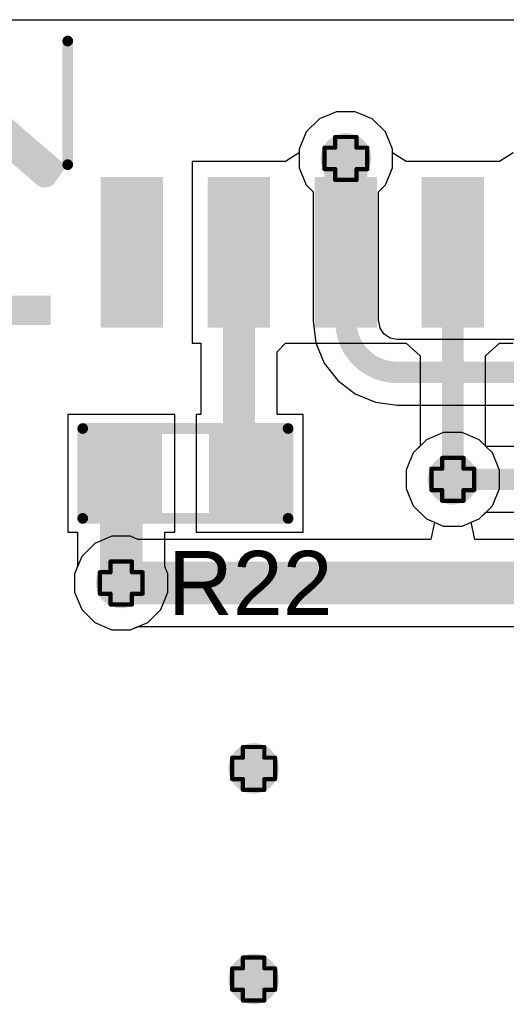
# Model space of a CAD drawing. Header units: inches. Extents: x -0.1 to 10.2, y 0 to 6.5.
# Tile 29 of 95: x 0.717 to 0.945, y 2.37 to 2.83. Entities that reach past the tile are written whole.
import ezdxf

# ---------------------------------------------------------------- set-up
doc = ezdxf.new("R2010")
doc.units = ezdxf.units.IN
doc.header["$MEASUREMENT"] = 0
for name, color, linetype in [('Bottom Layer', 5, 'Continuous'), ('Bottom Overlay', 54, 'Continuous'), ('Drill Drawing', 1, 'Continuous'), ('Top Layer', 1, 'Continuous'), ('Top Overlay', 2, 'Continuous'), ('Top Paste', 8, 'Continuous'), ('Top Solder', 216, 'Continuous'), ('Via Holes', 16, 'Continuous')]:
    doc.layers.add(name, color=color, linetype=linetype)
doc.styles.add('Arial', font='txt', dxfattribs={"height": 0.2})
doc.styles.add('Calibri_Bold', font='txt', dxfattribs={"height": 0.2})

# ---------------------------------------------------------------- blocks, each defined once
blk = doc.blocks.new('SOIC_16_300____14')
at = {"layer": 'Top Layer'}
for points in [[(-0.22441, 0.18681), (-0.15945, 0.18681), (-0.15945, 0.16319), (-0.22441, 0.16319)], [(0.15945, 0.18681), (0.22441, 0.18681), (0.22441, 0.16319), (0.15945, 0.16319)], [(-0.22441, 0.13681), (-0.15945, 0.13681), (-0.15945, 0.11319), (-0.22441, 0.11319)], [(0.15945, 0.13681), (0.22441, 0.13681), (0.22441, 0.11319), (0.15945, 0.11319)], [(-0.22441, 0.08681), (-0.15945, 0.08681), (-0.15945, 0.06319), (-0.22441, 0.06319)], [(0.15945, 0.08681), (0.22441, 0.08681), (0.22441, 0.06319), (0.15945, 0.06319)], [(-0.22441, 0.03681), (-0.15945, 0.03681), (-0.15945, 0.01319), (-0.22441, 0.01319)], [(0.15945, 0.03681), (0.22441, 0.03681), (0.22441, 0.01319), (0.15945, 0.01319)], [(-0.22441, -0.01319), (-0.15945, -0.01319), (-0.15945, -0.03681), (-0.22441, -0.03681)], [(0.15945, -0.01319), (0.22441, -0.01319), (0.22441, -0.03681), (0.15945, -0.03681)], [(-0.22441, -0.06319), (-0.15945, -0.06319), (-0.15945, -0.08681), (-0.22441, -0.08681)], [(0.15945, -0.06319), (0.22441, -0.06319), (0.22441, -0.08681), (0.15945, -0.08681)], [(-0.22441, -0.11319), (-0.15945, -0.11319), (-0.15945, -0.13681), (-0.22441, -0.13681)], [(0.15945, -0.11319), (0.22441, -0.11319), (0.22441, -0.13681), (0.15945, -0.13681)], [(-0.22441, -0.16319), (-0.15945, -0.16319), (-0.15945, -0.18681), (-0.22441, -0.18681)], [(0.15945, -0.16319), (0.22441, -0.16319), (0.22441, -0.18681), (0.15945, -0.18681)]]:
    blk.add_hatch(color=1, dxfattribs=at).paths.add_polyline_path(points)
at = {"layer": 'Top Overlay'}
blk.add_hatch(color=2, dxfattribs=at).paths.add_polyline_path([(-0.156, 0.16201), (-0.142, 0.16201), (-0.142, 0.18801), (-0.156, 0.18801)])
at = {"layer": 'Top Paste'}
for points in [[(-0.22441, 0.18681), (-0.15945, 0.18681), (-0.15945, 0.16319), (-0.22441, 0.16319)], [(0.15945, 0.18681), (0.22441, 0.18681), (0.22441, 0.16319), (0.15945, 0.16319)], [(-0.22441, 0.13681), (-0.15945, 0.13681), (-0.15945, 0.11319), (-0.22441, 0.11319)], [(0.15945, 0.13681), (0.22441, 0.13681), (0.22441, 0.11319), (0.15945, 0.11319)], [(-0.22441, 0.08681), (-0.15945, 0.08681), (-0.15945, 0.06319), (-0.22441, 0.06319)], [(0.15945, 0.08681), (0.22441, 0.08681), (0.22441, 0.06319), (0.15945, 0.06319)], [(-0.22441, 0.03681), (-0.15945, 0.03681), (-0.15945, 0.01319), (-0.22441, 0.01319)], [(0.15945, 0.03681), (0.22441, 0.03681), (0.22441, 0.01319), (0.15945, 0.01319)], [(-0.22441, -0.01319), (-0.15945, -0.01319), (-0.15945, -0.03681), (-0.22441, -0.03681)], [(0.15945, -0.01319), (0.22441, -0.01319), (0.22441, -0.03681), (0.15945, -0.03681)], [(-0.22441, -0.06319), (-0.15945, -0.06319), (-0.15945, -0.08681), (-0.22441, -0.08681)], [(0.15945, -0.06319), (0.22441, -0.06319), (0.22441, -0.08681), (0.15945, -0.08681)], [(-0.22441, -0.11319), (-0.15945, -0.11319), (-0.15945, -0.13681), (-0.22441, -0.13681)], [(0.15945, -0.11319), (0.22441, -0.11319), (0.22441, -0.13681), (0.15945, -0.13681)], [(-0.22441, -0.16319), (-0.15945, -0.16319), (-0.15945, -0.18681), (-0.22441, -0.18681)], [(0.15945, -0.16319), (0.22441, -0.16319), (0.22441, -0.18681), (0.15945, -0.18681)]]:
    blk.add_hatch(color=8, dxfattribs=at).paths.add_polyline_path(points)
at = {"layer": 'Top Solder'}
for points in [[(-0.22717, 0.18957), (-0.15669, 0.18957), (-0.15669, 0.16043), (-0.22717, 0.16043)], [(0.15669, 0.18957), (0.22717, 0.18957), (0.22717, 0.16043), (0.15669, 0.16043)], [(-0.22717, 0.13957), (-0.15669, 0.13957), (-0.15669, 0.11043), (-0.22717, 0.11043)], [(0.15669, 0.13957), (0.22717, 0.13957), (0.22717, 0.11043), (0.15669, 0.11043)], [(-0.22717, 0.08957), (-0.15669, 0.08957), (-0.15669, 0.06043), (-0.22717, 0.06043)], [(0.15669, 0.08957), (0.22717, 0.08957), (0.22717, 0.06043), (0.15669, 0.06043)], [(-0.22717, 0.03957), (-0.15669, 0.03957), (-0.15669, 0.01043), (-0.22717, 0.01043)], [(0.15669, 0.03957), (0.22717, 0.03957), (0.22717, 0.01043), (0.15669, 0.01043)], [(-0.22717, -0.01043), (-0.15669, -0.01043), (-0.15669, -0.03957), (-0.22717, -0.03957)], [(0.15669, -0.01043), (0.22717, -0.01043), (0.22717, -0.03957), (0.15669, -0.03957)], [(-0.22717, -0.06043), (-0.15669, -0.06043), (-0.15669, -0.08957), (-0.22717, -0.08957)], [(0.15669, -0.06043), (0.22717, -0.06043), (0.22717, -0.08957), (0.15669, -0.08957)], [(-0.22717, -0.11043), (-0.15669, -0.11043), (-0.15669, -0.13957), (-0.22717, -0.13957)], [(0.15669, -0.11043), (0.22717, -0.11043), (0.22717, -0.13957), (0.15669, -0.13957)], [(-0.22717, -0.16043), (-0.15669, -0.16043), (-0.15669, -0.18957), (-0.22717, -0.18957)], [(0.15669, -0.16043), (0.22717, -0.16043), (0.22717, -0.18957), (0.15669, -0.18957)]]:
    blk.add_hatch(color=216, dxfattribs=at).paths.add_polyline_path(points)
at = {"layer": 'Top Overlay', "const_width": 0.00787}
for points in [[(-0.2363, 0.171), (-0.2363, 0.181)], [(-0.2313, 0.176), (-0.2363, 0.181)], [(-0.2363, 0.171), (-0.2313, 0.176)]]:
    blk.add_lwpolyline(points, dxfattribs=at)
at = {"layer": 'Top Overlay', "const_width": 0.00394}
for points in [[(-0.23827, 0.181, 1), (-0.23433, 0.181, 1)], [(-0.23827, 0.181, 1), (-0.23433, 0.181, 1)], [(-0.23327, 0.176, 1), (-0.22933, 0.176, 1)], [(-0.23327, 0.176, 1), (-0.22933, 0.176, 1)], [(-0.23827, 0.171, 1), (-0.23433, 0.171, 1)], [(-0.23827, 0.171, 1), (-0.23433, 0.171, 1)]]:
    blk.add_lwpolyline(points, format="xyb", close=True, dxfattribs=at)
blk = doc.blocks.new('R___0603_25')
at = {"layer": 'Top Layer'}
for points in [[(-0.015, 0.0175), (-0.015, -0.0175), (-0.045, -0.0175), (-0.045, 0.0175)], [(0.045, 0.0175), (0.045, -0.0175), (0.015, -0.0175), (0.015, 0.0175)]]:
    blk.add_hatch(color=1, dxfattribs=at).paths.add_polyline_path(points)
at = {"layer": 'Top Paste'}
for points in [[(-0.015, 0.0175), (-0.015, -0.0175), (-0.045, -0.0175), (-0.045, 0.0175)], [(0.045, 0.0175), (0.045, -0.0175), (0.015, -0.0175), (0.015, 0.0175)]]:
    blk.add_hatch(color=8, dxfattribs=at).paths.add_polyline_path(points)
at = {"layer": 'Top Solder'}
for points in [[(-0.011, 0.0215), (-0.011, -0.0215), (-0.049, -0.0215), (-0.049, 0.0215)], [(0.049, 0.0215), (0.049, -0.0215), (0.011, -0.0215), (0.011, 0.0215)]]:
    blk.add_hatch(color=216, dxfattribs=at).paths.add_polyline_path(points)
at = {"layer": 'Top Overlay', "const_width": 0.005}
for points in [[(-0.048, 0.021), (-0.048, -0.021)], [(0.048, 0.021), (-0.048, 0.021)], [(0.048, 0.021), (0.048, -0.021)], [(0.048, -0.021), (-0.048, -0.021)]]:
    blk.add_lwpolyline(points, dxfattribs=at)
at = {"layer": 'Top Overlay', "const_width": 0.0025}
for points in [[(-0.04925, 0.021, 1), (-0.04675, 0.021, 1)], [(-0.04925, 0.021, 1), (-0.04675, 0.021, 1)], [(0.04675, 0.021, 1), (0.04925, 0.021, 1)], [(0.04675, 0.021, 1), (0.04925, 0.021, 1)], [(-0.04925, -0.021, 1), (-0.04675, -0.021, 1)], [(-0.04925, -0.021, 1), (-0.04675, -0.021, 1)], [(0.04675, -0.021, 1), (0.04925, -0.021, 1)], [(0.04675, -0.021, 1), (0.04925, -0.021, 1)]]:
    blk.add_lwpolyline(points, format="xyb", close=True, dxfattribs=at)

msp = doc.modelspace()

# ---------------------------------------------------------------- hatches: boundary and pattern name
at = {"layer": 'Bottom Layer'}
h = msp.add_hatch(color=5, dxfattribs=at)
edge = h.paths.add_edge_path()
edge.add_arc((0.86988, 2.76532), 0.01181, 0, 360)
h = msp.add_hatch(color=5, dxfattribs=at)
edge = h.paths.add_edge_path()
edge.add_arc((0.91988, 2.61535), 0.01181, 0, 360)
h = msp.add_hatch(color=5, dxfattribs=at)
edge = h.paths.add_edge_path()
edge.add_arc((0.76488, 2.56693), 0.01181, 0, 360)
h = msp.add_hatch(color=5, dxfattribs=at)
edge = h.paths.add_edge_path()
edge.add_arc((0.82677, 2.48032), 0.01181, 0, 360)
h = msp.add_hatch(color=5, dxfattribs=at)
edge = h.paths.add_edge_path()
edge.add_arc((0.82677, 2.38189), 0.01181, 0, 360)
at = {"layer": 'Top Layer'}
h = msp.add_hatch(color=1, dxfattribs=at)
edge = h.paths.add_edge_path()
edge.add_arc((0.86988, 2.76532), 0.01181, 0, 360)
h = msp.add_hatch(color=1, dxfattribs=at)
edge = h.paths.add_edge_path()
edge.add_arc((0.91988, 2.61535), 0.01181, 0, 360)
h = msp.add_hatch(color=1, dxfattribs=at)
edge = h.paths.add_edge_path()
edge.add_arc((0.76488, 2.56693), 0.01181, 0, 360)
h = msp.add_hatch(color=1, dxfattribs=at)
edge = h.paths.add_edge_path()
edge.add_arc((0.82677, 2.48032), 0.01181, 0, 360)
h = msp.add_hatch(color=1, dxfattribs=at)
edge = h.paths.add_edge_path()
edge.add_arc((0.82677, 2.38189), 0.01181, 0, 360)
at = {"layer": 'Via Holes'}
h = msp.add_hatch(color=7, dxfattribs=at)
edge = h.paths.add_edge_path()
edge.add_arc((0.86988, 2.76532), 0.00591, 0, 360)
h = msp.add_hatch(color=7, dxfattribs=at)
edge = h.paths.add_edge_path()
edge.add_arc((0.91988, 2.61535), 0.00591, 0, 360)
h = msp.add_hatch(color=7, dxfattribs=at)
edge = h.paths.add_edge_path()
edge.add_arc((0.76488, 2.56693), 0.00591, 0, 360)
h = msp.add_hatch(color=7, dxfattribs=at)
edge = h.paths.add_edge_path()
edge.add_arc((0.82677, 2.48032), 0.00591, 0, 360)
h = msp.add_hatch(color=7, dxfattribs=at)
edge = h.paths.add_edge_path()
edge.add_arc((0.82677, 2.38189), 0.00591, 0, 360)

# ---------------------------------------------------------------- linework, layer by layer
at = {"layer": 'Bottom Layer'}
for p, q in [((0.01529, 2.83), (4.42345, 2.83)), ((0.85753, 2.78381), (0.85139, 2.77767)), ((0.86554, 2.78713), (0.85753, 2.78381)), ((0.87422, 2.78713), (0.86554, 2.78713)), ((0.88224, 2.78381), (0.87422, 2.78713)), ((0.88837, 2.77767), (0.88224, 2.78381)), ((0.85139, 2.77767), (0.84807, 2.76965)), ((0.89169, 2.76965), (0.88837, 2.77767)), ((0.84807, 2.76965), (0.84807, 2.76098)), ((0.89169, 2.76098), (0.89169, 2.76965)), ((0.84807, 2.76098), (0.85139, 2.75296)), ((0.88837, 2.75296), (0.89169, 2.76098)), ((0.85139, 2.75296), (0.85459, 2.74976)), ((0.88518, 2.74976), (0.88837, 2.75296)), ((0.85459, 2.74976), (0.85459, 2.6893)), ((0.88518, 2.6893), (0.88518, 2.74976)), ((0.85459, 2.6893), (0.85455, 2.6893)), ((0.85455, 2.6893), (0.85588, 2.67913)), ((0.88522, 2.6893), (0.88518, 2.6893)), ((0.88587, 2.686), (0.88522, 2.6893)), ((0.88774, 2.68321), (0.88587, 2.686)), ((0.89053, 2.68134), (0.88774, 2.68321)), ((0.85588, 2.67913), (0.85981, 2.66966)), ((0.89383, 2.68068), (0.89053, 2.68134)), ((0.89383, 2.68064), (0.89383, 2.68068)), ((1.33536, 2.68064), (0.89383, 2.68064)), ((0.85981, 2.66966), (0.86605, 2.66152)), ((0.86605, 2.66152), (0.87419, 2.65528)), ((0.87419, 2.65528), (0.88366, 2.65135)), ((0.88366, 2.65135), (0.89383, 2.65001)), ((0.89383, 2.65001), (0.89383, 2.65006)), ((0.89383, 2.65006), (1.33535, 2.65006)), ((0.91554, 2.63717), (0.90753, 2.63384)), ((0.92422, 2.63717), (0.91554, 2.63717)), ((0.93224, 2.63384), (0.92422, 2.63717)), ((0.90753, 2.63384), (0.90139, 2.62771)), ((0.93543, 2.63065), (0.93224, 2.63384)), ((0.90139, 2.62771), (0.89807, 2.61969)), ((1.33186, 2.63065), (0.93543, 2.63065)), ((0.89807, 2.61969), (0.89807, 2.61102)), ((0.89807, 2.61102), (0.90139, 2.603)), ((0.90139, 2.603), (0.90753, 2.59686)), ((0.93224, 2.59686), (0.93543, 2.60006)), ((0.93543, 2.60006), (1.33186, 2.60006)), ((0.90753, 2.59686), (0.91125, 2.59532)), ((0.91125, 2.59532), (0.90966, 2.58732)), ((0.92851, 2.59532), (0.93224, 2.59686)), ((0.9301, 2.58732), (0.92851, 2.59532)), ((0.76054, 2.58874), (0.75253, 2.58542)), ((0.76922, 2.58874), (0.76054, 2.58874)), ((0.77265, 2.58732), (0.76922, 2.58874)), ((0.90966, 2.58732), (0.77265, 2.58732)), ((1.11212, 2.58732), (0.9301, 2.58732)), ((0.75253, 2.58542), (0.74639, 2.57928)), ((0.74639, 2.57928), (0.74307, 2.57127)), ((0.74307, 2.57127), (0.74307, 2.56259)), ((0.74307, 2.56259), (0.74639, 2.55457)), ((0.74639, 2.55457), (0.75253, 2.54844)), ((0.75253, 2.54844), (0.76054, 2.54512)), ((0.76054, 2.54512), (0.76922, 2.54512)), ((0.76922, 2.54512), (0.77265, 2.54654)), ((0.77265, 2.54654), (1.11212, 2.54654))]:
    msp.add_line(p, q, dxfattribs=at)
for points, const_width in [([(0.86988, 2.6893), (0.86988, 2.76532)], 0.01), ([(0.89383, 2.66535), (1.41295, 2.66535)], 0.01), ([(0.91988, 2.61535), (1.3748, 2.61535)], 0.01), ([(0.76488, 2.56693), (1.11988, 2.56693)], 0.02)]:
    msp.add_lwpolyline(points, dxfattribs=dict(at, const_width=const_width))
for points, const_width in [([(0.86738, 2.76532, 1), (0.87238, 2.76532, 1)], 0.005), ([(0.86738, 2.6893, 1), (0.87238, 2.6893, 1)], 0.005), ([(0.86738, 2.6893, 1), (0.87238, 2.6893, 1)], 0.005), ([(0.89133, 2.66535, 1), (0.89633, 2.66535, 1)], 0.005), ([(0.89133, 2.66535, 1), (0.89633, 2.66535, 1)], 0.005), ([(0.91738, 2.61535, 1), (0.92238, 2.61535, 1)], 0.005), ([(0.75988, 2.56693, 1), (0.76988, 2.56693, 1)], 0.01)]:
    msp.add_lwpolyline(points, format="xyb", close=True, dxfattribs=dict(at, const_width=const_width))
at = {"layer": 'Bottom Layer', "const_width": 0.01}
msp.add_lwpolyline([(0.89383, 2.66535, -0.414214), (0.86988, 2.6893)], format="xyb", dxfattribs=at)
at = {"layer": 'Drill Drawing', "const_width": 0.002}
for points in [[(0.86488, 2.77032), (0.86488, 2.77531)], [(0.86488, 2.77531), (0.87488, 2.77531)], [(0.87488, 2.77032), (0.87488, 2.77531)], [(0.85988, 2.76031), (0.85988, 2.77032)], [(0.85988, 2.77032), (0.86488, 2.77032)], [(0.87488, 2.77032), (0.87988, 2.77032)], [(0.87988, 2.76031), (0.87988, 2.77032)], [(0.85988, 2.76031), (0.86488, 2.76031)], [(0.86488, 2.75531), (0.86488, 2.76031)], [(0.87488, 2.76031), (0.87988, 2.76031)], [(0.87488, 2.75531), (0.87488, 2.76031)], [(0.86488, 2.75531), (0.87488, 2.75531)], [(0.91488, 2.62035), (0.91488, 2.62535)], [(0.91488, 2.62535), (0.92488, 2.62535)], [(0.92488, 2.62035), (0.92488, 2.62535)], [(0.90988, 2.61035), (0.90988, 2.62035)], [(0.90988, 2.62035), (0.91488, 2.62035)], [(0.92488, 2.62035), (0.92988, 2.62035)], [(0.92988, 2.61035), (0.92988, 2.62035)], [(0.90988, 2.61035), (0.91488, 2.61035)], [(0.91488, 2.60535), (0.91488, 2.61035)], [(0.92488, 2.61035), (0.92988, 2.61035)], [(0.92488, 2.60535), (0.92488, 2.61035)], [(0.91488, 2.60535), (0.92488, 2.60535)], [(0.75988, 2.57193), (0.75988, 2.57693)], [(0.75988, 2.57693), (0.76988, 2.57693)], [(0.76988, 2.57193), (0.76988, 2.57693)], [(0.75488, 2.56193), (0.75488, 2.57193)], [(0.75488, 2.57193), (0.75988, 2.57193)], [(0.76988, 2.57193), (0.77488, 2.57193)], [(0.77488, 2.56193), (0.77488, 2.57193)], [(0.75488, 2.56193), (0.75988, 2.56193)], [(0.75988, 2.55693), (0.75988, 2.56193)], [(0.76988, 2.56193), (0.77488, 2.56193)], [(0.76988, 2.55693), (0.76988, 2.56193)], [(0.75988, 2.55693), (0.76988, 2.55693)], [(0.82177, 2.48531), (0.82177, 2.49031)], [(0.82177, 2.49031), (0.83177, 2.49031)], [(0.83177, 2.48531), (0.83177, 2.49031)], [(0.81677, 2.47532), (0.81677, 2.48531)], [(0.81677, 2.48531), (0.82177, 2.48531)], [(0.83177, 2.48531), (0.83677, 2.48531)], [(0.83677, 2.47532), (0.83677, 2.48531)], [(0.81677, 2.47532), (0.82177, 2.47532)], [(0.82177, 2.47031), (0.82177, 2.47532)], [(0.83177, 2.47532), (0.83677, 2.47532)], [(0.83177, 2.47031), (0.83177, 2.47532)], [(0.82177, 2.47031), (0.83177, 2.47031)], [(0.82177, 2.38689), (0.82177, 2.39189)], [(0.82177, 2.39189), (0.83177, 2.39189)], [(0.83177, 2.38689), (0.83177, 2.39189)], [(0.81677, 2.37689), (0.81677, 2.38689)], [(0.81677, 2.38689), (0.82177, 2.38689)], [(0.83177, 2.38689), (0.83677, 2.38689)], [(0.83677, 2.37689), (0.83677, 2.38689)], [(0.81677, 2.37689), (0.82177, 2.37689)], [(0.82177, 2.37189), (0.82177, 2.37689)], [(0.83177, 2.37689), (0.83677, 2.37689)], [(0.83177, 2.37189), (0.83177, 2.37689)], [(0.82177, 2.37189), (0.83177, 2.37189)]]:
    msp.add_lwpolyline(points, dxfattribs=at)
at = {"layer": 'Drill Drawing', "const_width": 0.001}
for points in [[(0.86438, 2.77531, 1), (0.86538, 2.77531, 1)], [(0.86438, 2.77531, 1), (0.86538, 2.77531, 1)], [(0.87438, 2.77531, 1), (0.87538, 2.77531, 1)], [(0.87438, 2.77531, 1), (0.87538, 2.77531, 1)], [(0.85938, 2.77032, 1), (0.86038, 2.77032, 1)], [(0.85938, 2.77032, 1), (0.86038, 2.77032, 1)], [(0.86438, 2.77032, 1), (0.86538, 2.77032, 1)], [(0.86438, 2.77032, 1), (0.86538, 2.77032, 1)], [(0.87438, 2.77032, 1), (0.87538, 2.77032, 1)], [(0.87438, 2.77032, 1), (0.87538, 2.77032, 1)], [(0.87938, 2.77032, 1), (0.88038, 2.77032, 1)], [(0.87938, 2.77032, 1), (0.88038, 2.77032, 1)], [(0.85938, 2.76031, 1), (0.86038, 2.76031, 1)], [(0.85938, 2.76031, 1), (0.86038, 2.76031, 1)], [(0.86438, 2.76031, 1), (0.86538, 2.76031, 1)], [(0.86438, 2.76031, 1), (0.86538, 2.76031, 1)], [(0.87438, 2.76031, 1), (0.87538, 2.76031, 1)], [(0.87438, 2.76031, 1), (0.87538, 2.76031, 1)], [(0.87938, 2.76031, 1), (0.88038, 2.76031, 1)], [(0.87938, 2.76031, 1), (0.88038, 2.76031, 1)], [(0.86438, 2.75531, 1), (0.86538, 2.75531, 1)], [(0.86438, 2.75531, 1), (0.86538, 2.75531, 1)], [(0.87438, 2.75531, 1), (0.87538, 2.75531, 1)], [(0.87438, 2.75531, 1), (0.87538, 2.75531, 1)], [(0.91438, 2.62535, 1), (0.91538, 2.62535, 1)], [(0.91438, 2.62535, 1), (0.91538, 2.62535, 1)], [(0.92438, 2.62535, 1), (0.92538, 2.62535, 1)], [(0.92438, 2.62535, 1), (0.92538, 2.62535, 1)], [(0.90938, 2.62035, 1), (0.91038, 2.62035, 1)], [(0.90938, 2.62035, 1), (0.91038, 2.62035, 1)], [(0.91438, 2.62035, 1), (0.91538, 2.62035, 1)], [(0.91438, 2.62035, 1), (0.91538, 2.62035, 1)], [(0.92438, 2.62035, 1), (0.92538, 2.62035, 1)], [(0.92438, 2.62035, 1), (0.92538, 2.62035, 1)], [(0.92938, 2.62035, 1), (0.93038, 2.62035, 1)], [(0.92938, 2.62035, 1), (0.93038, 2.62035, 1)], [(0.90938, 2.61035, 1), (0.91038, 2.61035, 1)], [(0.90938, 2.61035, 1), (0.91038, 2.61035, 1)], [(0.91438, 2.61035, 1), (0.91538, 2.61035, 1)], [(0.91438, 2.61035, 1), (0.91538, 2.61035, 1)], [(0.92438, 2.61035, 1), (0.92538, 2.61035, 1)], [(0.92438, 2.61035, 1), (0.92538, 2.61035, 1)], [(0.92938, 2.61035, 1), (0.93038, 2.61035, 1)], [(0.92938, 2.61035, 1), (0.93038, 2.61035, 1)], [(0.91438, 2.60535, 1), (0.91538, 2.60535, 1)], [(0.91438, 2.60535, 1), (0.91538, 2.60535, 1)], [(0.92438, 2.60535, 1), (0.92538, 2.60535, 1)], [(0.92438, 2.60535, 1), (0.92538, 2.60535, 1)], [(0.75938, 2.57693, 1), (0.76038, 2.57693, 1)], [(0.75938, 2.57693, 1), (0.76038, 2.57693, 1)], [(0.76938, 2.57693, 1), (0.77038, 2.57693, 1)], [(0.76938, 2.57693, 1), (0.77038, 2.57693, 1)], [(0.75438, 2.57193, 1), (0.75538, 2.57193, 1)], [(0.75438, 2.57193, 1), (0.75538, 2.57193, 1)], [(0.75938, 2.57193, 1), (0.76038, 2.57193, 1)], [(0.75938, 2.57193, 1), (0.76038, 2.57193, 1)], [(0.76938, 2.57193, 1), (0.77038, 2.57193, 1)], [(0.76938, 2.57193, 1), (0.77038, 2.57193, 1)], [(0.77438, 2.57193, 1), (0.77538, 2.57193, 1)], [(0.77438, 2.57193, 1), (0.77538, 2.57193, 1)], [(0.75438, 2.56193, 1), (0.75538, 2.56193, 1)], [(0.75438, 2.56193, 1), (0.75538, 2.56193, 1)], [(0.75938, 2.56193, 1), (0.76038, 2.56193, 1)], [(0.75938, 2.56193, 1), (0.76038, 2.56193, 1)], [(0.76938, 2.56193, 1), (0.77038, 2.56193, 1)], [(0.76938, 2.56193, 1), (0.77038, 2.56193, 1)], [(0.77438, 2.56193, 1), (0.77538, 2.56193, 1)], [(0.77438, 2.56193, 1), (0.77538, 2.56193, 1)], [(0.75938, 2.55693, 1), (0.76038, 2.55693, 1)], [(0.75938, 2.55693, 1), (0.76038, 2.55693, 1)], [(0.76938, 2.55693, 1), (0.77038, 2.55693, 1)], [(0.76938, 2.55693, 1), (0.77038, 2.55693, 1)], [(0.82127, 2.49031, 1), (0.82227, 2.49031, 1)], [(0.82127, 2.49031, 1), (0.82227, 2.49031, 1)], [(0.83127, 2.49031, 1), (0.83227, 2.49031, 1)], [(0.83127, 2.49031, 1), (0.83227, 2.49031, 1)], [(0.81627, 2.48531, 1), (0.81727, 2.48531, 1)], [(0.81627, 2.48531, 1), (0.81727, 2.48531, 1)], [(0.82127, 2.48531, 1), (0.82227, 2.48531, 1)], [(0.82127, 2.48531, 1), (0.82227, 2.48531, 1)], [(0.83127, 2.48531, 1), (0.83227, 2.48531, 1)], [(0.83127, 2.48531, 1), (0.83227, 2.48531, 1)], [(0.83627, 2.48531, 1), (0.83727, 2.48531, 1)], [(0.83627, 2.48531, 1), (0.83727, 2.48531, 1)], [(0.81627, 2.47532, 1), (0.81727, 2.47532, 1)], [(0.81627, 2.47532, 1), (0.81727, 2.47532, 1)], [(0.82127, 2.47532, 1), (0.82227, 2.47532, 1)], [(0.82127, 2.47532, 1), (0.82227, 2.47532, 1)], [(0.83127, 2.47532, 1), (0.83227, 2.47532, 1)], [(0.83127, 2.47532, 1), (0.83227, 2.47532, 1)], [(0.83627, 2.47532, 1), (0.83727, 2.47532, 1)], [(0.83627, 2.47532, 1), (0.83727, 2.47532, 1)], [(0.82127, 2.47031, 1), (0.82227, 2.47031, 1)], [(0.82127, 2.47031, 1), (0.82227, 2.47031, 1)], [(0.83127, 2.47031, 1), (0.83227, 2.47031, 1)], [(0.83127, 2.47031, 1), (0.83227, 2.47031, 1)], [(0.82127, 2.39189, 1), (0.82227, 2.39189, 1)], [(0.82127, 2.39189, 1), (0.82227, 2.39189, 1)], [(0.83127, 2.39189, 1), (0.83227, 2.39189, 1)], [(0.83127, 2.39189, 1), (0.83227, 2.39189, 1)], [(0.81627, 2.38689, 1), (0.81727, 2.38689, 1)], [(0.81627, 2.38689, 1), (0.81727, 2.38689, 1)], [(0.82127, 2.38689, 1), (0.82227, 2.38689, 1)], [(0.82127, 2.38689, 1), (0.82227, 2.38689, 1)], [(0.83127, 2.38689, 1), (0.83227, 2.38689, 1)], [(0.83127, 2.38689, 1), (0.83227, 2.38689, 1)], [(0.83627, 2.38689, 1), (0.83727, 2.38689, 1)], [(0.83627, 2.38689, 1), (0.83727, 2.38689, 1)], [(0.81627, 2.37689, 1), (0.81727, 2.37689, 1)], [(0.81627, 2.37689, 1), (0.81727, 2.37689, 1)], [(0.82127, 2.37689, 1), (0.82227, 2.37689, 1)], [(0.82127, 2.37689, 1), (0.82227, 2.37689, 1)], [(0.83127, 2.37689, 1), (0.83227, 2.37689, 1)], [(0.83127, 2.37689, 1), (0.83227, 2.37689, 1)], [(0.83627, 2.37689, 1), (0.83727, 2.37689, 1)], [(0.83627, 2.37689, 1), (0.83727, 2.37689, 1)], [(0.82127, 2.37189, 1), (0.82227, 2.37189, 1)], [(0.82127, 2.37189, 1), (0.82227, 2.37189, 1)], [(0.83127, 2.37189, 1), (0.83227, 2.37189, 1)], [(0.83127, 2.37189, 1), (0.83227, 2.37189, 1)]]:
    msp.add_lwpolyline(points, format="xyb", close=True, dxfattribs=at)
at = {"layer": 'Top Layer'}
for p, q in [((0.255, 2.83), (4.42532, 2.83)), ((0.85753, 2.78381), (0.85139, 2.77767)), ((0.86554, 2.78713), (0.85753, 2.78381)), ((0.87422, 2.78713), (0.86554, 2.78713)), ((0.88224, 2.78381), (0.87422, 2.78713)), ((0.88837, 2.77767), (0.88224, 2.78381)), ((0.85139, 2.77767), (0.84807, 2.76965)), ((0.89169, 2.76965), (0.88837, 2.77767)), ((0.84807, 2.76965), (0.84807, 2.76785)), ((0.89169, 2.76785), (0.89169, 2.76965)), ((0.84807, 2.76785), (0.84169, 2.76394)), ((0.89807, 2.76394), (0.89169, 2.76785)), ((0.94807, 2.76785), (0.94169, 2.76394)), ((0.84007, 2.76394), (0.79807, 2.76394)), ((0.79807, 2.76394), (0.79807, 2.67898)), ((0.84169, 2.76394), (0.84007, 2.76394)), ((0.89969, 2.76394), (0.89807, 2.76394)), ((0.94007, 2.76394), (0.89969, 2.76394)), ((0.94169, 2.76394), (0.94007, 2.76394)), ((0.79807, 2.67898), (0.80204, 2.67898)), ((0.80204, 2.67898), (0.80204, 2.64561)), ((0.83772, 2.67501), (0.84169, 2.67898)), ((0.84169, 2.67898), (0.84807, 2.67898)), ((0.84807, 2.67898), (0.84969, 2.67898)), ((0.84969, 2.67898), (0.89007, 2.67898)), ((0.89007, 2.67898), (0.89807, 2.67898)), ((0.89807, 2.67898), (0.90459, 2.673)), ((0.93518, 2.673), (0.94169, 2.67898)), ((0.94169, 2.67898), (0.94807, 2.67898)), ((0.83772, 2.64561), (0.83772, 2.67501)), ((0.90459, 2.673), (0.90459, 2.63091)), ((0.93518, 2.63091), (0.93518, 2.673)), ((0.78988, 2.64561), (0.73988, 2.64561)), ((0.73988, 2.64561), (0.73988, 2.59061)), ((0.78988, 2.59061), (0.78988, 2.64561)), ((0.80204, 2.64561), (0.79988, 2.64561)), ((0.79988, 2.64561), (0.79988, 2.59061)), ((0.84988, 2.64561), (0.83772, 2.64561)), ((0.84988, 2.59061), (0.84988, 2.64561)), ((0.90139, 2.62771), (0.89807, 2.61969)), ((0.90459, 2.63091), (0.90139, 2.62771)), ((0.93837, 2.62771), (0.93518, 2.63091)), ((0.94169, 2.61969), (0.93837, 2.62771)), ((0.89807, 2.61969), (0.89807, 2.61102)), ((0.94169, 2.61102), (0.94169, 2.61969)), ((0.89807, 2.61102), (0.90139, 2.603)), ((0.93837, 2.603), (0.94169, 2.61102)), ((0.90139, 2.603), (0.90753, 2.59686)), ((0.93224, 2.59686), (0.93837, 2.603)), ((0.90753, 2.59686), (0.91554, 2.59354)), ((0.92422, 2.59354), (0.93224, 2.59686)), ((0.73988, 2.59061), (0.74449, 2.59061)), ((0.74449, 2.59061), (0.74449, 2.57469)), ((0.78527, 2.57469), (0.78527, 2.59061)), ((0.78527, 2.59061), (0.78988, 2.59061)), ((0.79988, 2.59061), (0.84988, 2.59061)), ((0.91554, 2.59354), (0.92422, 2.59354)), ((0.74449, 2.57469), (0.74307, 2.57127)), ((0.78669, 2.57127), (0.78527, 2.57469)), ((0.74307, 2.57127), (0.74307, 2.56259)), ((0.78669, 2.56259), (0.78669, 2.57127)), ((0.74307, 2.56259), (0.74639, 2.55457)), ((0.78337, 2.55457), (0.78669, 2.56259)), ((0.74639, 2.55457), (0.75253, 2.54844)), ((0.77724, 2.54844), (0.78337, 2.55457)), ((0.75253, 2.54844), (0.76054, 2.54512)), ((0.76054, 2.54512), (0.76922, 2.54512)), ((0.76922, 2.54512), (0.77724, 2.54844))]:
    msp.add_line(p, q, dxfattribs=at)
for points, const_width in [([(0.86988, 2.72539), (0.86988, 2.76532)], 0.02), ([(0.81988, 2.62311), (0.81988, 2.72146)], 0.015), ([(0.91988, 2.72146), (0.91988, 2.72539)], 0.01), ([(0.91988, 2.61535), (0.91988, 2.72146)], 0.01), ([(0.76488, 2.56693), (0.76488, 2.61811)], 0.02)]:
    msp.add_lwpolyline(points, dxfattribs=dict(at, const_width=const_width))
for points, const_width in [([(0.86488, 2.76532, 1), (0.87488, 2.76532, 1)], 0.01), ([(0.86488, 2.72539, 1), (0.87488, 2.72539, 1)], 0.01), ([(0.81613, 2.72146, 1), (0.82363, 2.72146, 1)], 0.0075), ([(0.81738, 2.72539, 1), (0.82238, 2.72539, 1)], 0.005), ([(0.91738, 2.72539, 1), (0.92238, 2.72539, 1)], 0.005), ([(0.81994, 2.72283, 1), (0.82494, 2.72283, 1)], 0.005), ([(0.91738, 2.72146, 1), (0.92238, 2.72146, 1)], 0.005), ([(0.91738, 2.72146, 1), (0.92238, 2.72146, 1)], 0.005), ([(0.75988, 2.61811, 1), (0.76988, 2.61811, 1)], 0.01), ([(0.81613, 2.62311, 1), (0.82363, 2.62311, 1)], 0.0075), ([(0.91738, 2.61535, 1), (0.92238, 2.61535, 1)], 0.005), ([(0.75988, 2.56693, 1), (0.76988, 2.56693, 1)], 0.01)]:
    msp.add_lwpolyline(points, format="xyb", close=True, dxfattribs=dict(at, const_width=const_width))
at = {"layer": 'Top Layer', "const_width": 0.01}
msp.add_lwpolyline([(0.81988, 2.72539, -0.414202), (0.82244, 2.72283)], format="xyb", dxfattribs=at)
at = {"layer": 'Top Overlay', "const_width": 0.005}
msp.add_lwpolyline([(0.73988, 2.76239), (0.73988, 2.82016)], dxfattribs=at)
at = {"layer": 'Top Overlay', "const_width": 0.0025}
for points in [[(0.73863, 2.82016, 1), (0.74113, 2.82016, 1)], [(0.73863, 2.76239, 1), (0.74113, 2.76239, 1)]]:
    msp.add_lwpolyline(points, format="xyb", close=True, dxfattribs=at)

# ---------------------------------------------------------------- block references
for name, p, rotation in [('SOIC_16_300____14', (0.94488, 2.91339), 270), ('R___0603_25', (0.79488, 2.61811), 180)]:
    msp.add_blockref(name, p, dxfattribs=dict(rotation=rotation))

# ---------------------------------------------------------------- texts
at = {"layer": 'Bottom Overlay', "style": 'Calibri_Bold', "text_generation_flag": 2}
msp.add_text('1', height=0.1, dxfattribs=at).set_placement((0.74964, 2.68755))
at = {"layer": 'Top Overlay', "style": 'Arial'}
msp.add_text('R22', height=0.03, dxfattribs=at).set_placement((0.78678, 2.55193))

doc.saveas('drawing.dxf')
